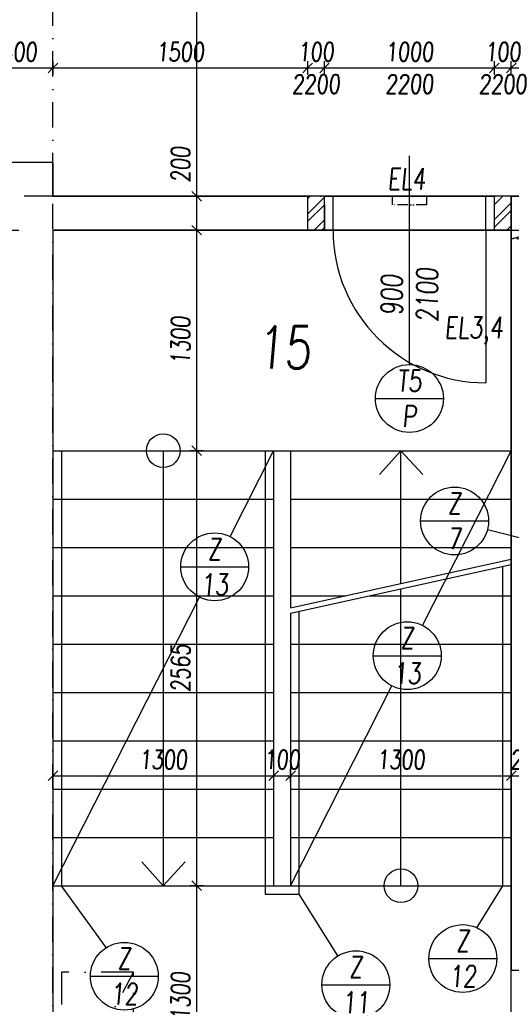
# Model space of a CAD drawing. Header units: millimetres. Extents: x 247761 to 294611, y 172579 to 236863.
# Tile 191 of 256: x 256715 to 259611, y 186491 to 192297. Entities that reach past the tile are written whole.
import ezdxf

# ---------------------------------------------------------------- set-up
doc = ezdxf.new("R2010")
doc.units = ezdxf.units.MM
for name, pattern in [('ACAD_ISO12W100', [22, 12, -3, 0.5, -3, 0.5, -3]), ('CK_Čerchovaná 50', [6, 3, -1.5, 0, -1.5]), ('ČERCHOVANÁ', [25.4, 12.7, -6.35, 0, -6.35])]:
    doc.linetypes.add(name, pattern=pattern)
for name, color, linetype in [('KOTY 50', 7, 'Continuous'), ('KOTY-DVERE', 8, 'Continuous'), ('NOVA', 240, 'Continuous'), ('NOVÁ INTERIERY', 240, 'Continuous'), ('NOVÁ TENKÁ', 240, 'Continuous'), ('OSY', 7, 'Continuous'), ('POPIS2', 2, 'Continuous'), ('PROSTUPY', 7, 'ACAD_ISO12W100'), ('TENKA', 4, 'Continuous'), ('TLUSTA', 2, 'Continuous'), ('ŠRAFA', 253, 'Continuous'), ('ŽB', 3, 'Continuous')]:
    doc.layers.add(name, color=color, linetype=linetype)
for name, color, linetype, plot in [('PLOCHY K PRONÁJMU', 200, 'Continuous', False), ('PLOCHY_MISTNOSTI', 180, 'Continuous', False), ('POMOCNA_ZU', 200, 'Continuous', False)]:
    doc.layers.add(name, color=color, linetype=linetype, plot=plot)
doc.layers.add('PROSTUPY_POPIS', color=7, linetype='ACAD_ISO12W100', true_color=0x00ff74)
doc.styles.add('CS-ROMANS', font='romans.shx', dxfattribs={"width": 0.75, "oblique": 5})
doc.dimstyles.new('A_KÓTA_50', dxfattribs={"dimtxt": 110, "dimasz": 2, "dimexe": 100, "dimexo": 1500, "dimgap": 40, "dimtad": 1, "dimrnd": 1, "dimdsep": 46, "dimtxsty": 'CS-ROMANS', "dimblk": 'KOT_CARA20', "dimcen": 45, "dimse1": 1, "dimse2": 1, "dimclrd": 256, "dimclre": 256, "dimclrt": 256, "dimadec": 0, "dimazin": 0, "dimtfac": 1, "dimtix": 1, "dimtmove": 2, "dimatfit": 3, "dimldrblk": 'OBLIQUE', "dimfxl": 0, "dimtolj": 1, "dimarcsym": 0})

# ---------------------------------------------------------------- blocks, each defined once
blk = doc.blocks.new('A$C651C2564')
at = {"layer": 'POMOCNA_ZU'}
for points in [[(0, 0), (0, -505.8)], [(0, 0), (1008.7, 0)]]:
    blk.add_lwpolyline(points, dxfattribs=at)
at = {"layer": 'PROSTUPY', "ltscale": 5}
for points in [[(2200, 150), (2000, 150), (2000, 200), (2200, 200)], [(2700, -50), (2700, 0), (2900, 0), (2900, -50)]]:
    blk.add_lwpolyline(points, close=True, dxfattribs=at)
blk.add_lwpolyline([(2700, -50), (2900, 0)], dxfattribs=at)
at = {"layer": 'PROSTUPY_POPIS', "char_height": 125, "attachment_point": 6, "style": 'CS-ROMANS'}
for s, insert in [('\\A1;EL4', (2196.1, 302.5)), ('\\A1;EL3,4', (2652.3, -592.3))]:
    blk.add_mtext(s, dxfattribs=dict(at, insert=insert))
blk = doc.blocks.new('KOT_CARA20')
for p, q in [((0, 0), (-14.1, -14.1)), ((0, 20), (0, -20)), ((0, 0), (14.1, 14.1))]:
    blk.add_line(p, q)
blk = doc.blocks.new('*D173')
at = {"layer": 'Defpoints', "color": 0, "ltscale": 5, "transparency": 16777216}
for p in [(258210.5, 187838.6), (256910.5, 187577.7), (258210.5, 187577.7)]:
    blk.add_point(p, dxfattribs=at)
at = {"layer": 'KOTY 50', "lineweight": -2, "ltscale": 5, "transparency": 16777216}
blk.add_line((256912.5, 187838.6), (258208.5, 187838.6), dxfattribs=at)
at = {"layer": 'KOTY 50', "lineweight": -2, "ltscale": 5, "transparency": 16777216, "xscale": 2, "yscale": 2, "zscale": 2, "rotation": 180}
blk.add_blockref('KOT_CARA20', (256910.5, 187838.6), dxfattribs=at)
at = {"layer": 'KOTY 50', "lineweight": -2, "ltscale": 5, "transparency": 16777216, "xscale": 2, "yscale": 2, "zscale": 2}
blk.add_blockref('KOT_CARA20', (258210.5, 187838.6), dxfattribs=at)
at = {"layer": 'KOTY 50', "ltscale": 5, "transparency": 16777216, "insert": (257560.5, 187933.6), "char_height": 110, "attachment_point": 5, "style": 'CS-ROMANS'}
blk.add_mtext('\\A1;1300', dxfattribs=at)
blk = doc.blocks.new('_OBLIQUE')
at = {"color": 0, "linetype": 'ByBlock', "ltscale": 15}
blk.add_line((-0.5, -0.5), (0.5, 0.5), dxfattribs=at)
blk = doc.blocks.new('*D174')
at = {"layer": 'Defpoints', "color": 0, "ltscale": 5, "transparency": 16777216}
for p in [(258310.5, 187993.9), (258310.5, 187838.6), (258210.5, 187577.7)]:
    blk.add_point(p, dxfattribs=at)
at = {"layer": 'KOTY 50', "lineweight": -2, "ltscale": 5, "transparency": 16777216}
for p, q in [((258208.5, 187838.6), (258206.5, 187838.6)), ((258210.5, 187838.6), (258310.5, 187838.6)), ((258312.5, 187838.6), (258314.5, 187838.6))]:
    blk.add_line(p, q, dxfattribs=at)
at = {"layer": 'KOTY 50', "lineweight": -2, "ltscale": 5, "transparency": 16777216, "xscale": 2, "yscale": 2, "zscale": 2}
blk.add_blockref('KOT_CARA20', (258210.5, 187838.6), dxfattribs=at)
at = {"layer": 'KOTY 50', "lineweight": -2, "ltscale": 5, "transparency": 16777216, "xscale": 2, "yscale": 2, "zscale": 2, "rotation": 180}
blk.add_blockref('KOT_CARA20', (258310.5, 187838.6), dxfattribs=at)
at = {"layer": 'KOTY 50', "ltscale": 5, "transparency": 16777216, "insert": (258260.5, 187933.6), "char_height": 110, "attachment_point": 5, "style": 'CS-ROMANS'}
blk.add_mtext('\\A1;100', dxfattribs=at)
blk = doc.blocks.new('*D175')
at = {"layer": 'Defpoints', "color": 0, "ltscale": 5, "transparency": 16777216}
for p in [(258310.5, 187993.9), (259610.5, 187938.7), (259610.5, 187838.6)]:
    blk.add_point(p, dxfattribs=at)
at = {"layer": 'KOTY 50', "lineweight": -2, "ltscale": 5, "transparency": 16777216}
blk.add_line((258312.5, 187838.6), (259608.5, 187838.6), dxfattribs=at)
at = {"layer": 'KOTY 50', "lineweight": -2, "ltscale": 5, "transparency": 16777216, "xscale": 2, "yscale": 2, "zscale": 2, "rotation": 180}
blk.add_blockref('KOT_CARA20', (258310.5, 187838.6), dxfattribs=at)
at = {"layer": 'KOTY 50', "lineweight": -2, "ltscale": 5, "transparency": 16777216, "xscale": 2, "yscale": 2, "zscale": 2}
blk.add_blockref('KOT_CARA20', (259610.5, 187838.6), dxfattribs=at)
at = {"layer": 'KOTY 50', "ltscale": 5, "transparency": 16777216, "insert": (258960.5, 187933.6), "char_height": 110, "attachment_point": 5, "style": 'CS-ROMANS'}
blk.add_mtext('\\A1;1300', dxfattribs=at)
blk = doc.blocks.new('*D176')
at = {"layer": 'Defpoints', "color": 0, "ltscale": 5, "transparency": 16777216}
for p in [(259610.5, 187938.7), (259810.5, 187906.2), (259810.5, 187838.6)]:
    blk.add_point(p, dxfattribs=at)
at = {"layer": 'KOTY 50', "lineweight": -2, "ltscale": 5, "transparency": 16777216}
for p, q in [((259608.5, 187838.6), (259606.5, 187838.6)), ((259610.5, 187838.6), (259810.5, 187838.6)), ((259812.5, 187838.6), (259814.5, 187838.6))]:
    blk.add_line(p, q, dxfattribs=at)
at = {"layer": 'KOTY 50', "lineweight": -2, "ltscale": 5, "transparency": 16777216, "xscale": 2, "yscale": 2, "zscale": 2}
blk.add_blockref('KOT_CARA20', (259610.5, 187838.6), dxfattribs=at)
at = {"layer": 'KOTY 50', "lineweight": -2, "ltscale": 5, "transparency": 16777216, "xscale": 2, "yscale": 2, "zscale": 2, "rotation": 180}
blk.add_blockref('KOT_CARA20', (259810.5, 187838.6), dxfattribs=at)
at = {"layer": 'KOTY 50', "ltscale": 5, "transparency": 16777216, "insert": (259710.5, 187933.6), "char_height": 110, "attachment_point": 5, "style": 'CS-ROMANS'}
blk.add_mtext('\\A1;200', dxfattribs=at)
blk = doc.blocks.new('*D189')
at = {"layer": 'Defpoints', "color": 0, "ltscale": 5, "transparency": 16777216}
for p in [(256910.5, 192012.3), (256510.5, 191455.3), (256910.5, 191455.3)]:
    blk.add_point(p, dxfattribs=at)
at = {"layer": 'KOTY 50', "lineweight": -2, "ltscale": 5, "transparency": 16777216}
blk.add_line((256512.5, 192012.3), (256908.5, 192012.3), dxfattribs=at)
at = {"layer": 'KOTY 50', "lineweight": -2, "ltscale": 5, "transparency": 16777216, "xscale": 2, "yscale": 2, "zscale": 2, "rotation": 180}
blk.add_blockref('KOT_CARA20', (256510.5, 192012.3), dxfattribs=at)
at = {"layer": 'KOTY 50', "lineweight": -2, "ltscale": 5, "transparency": 16777216, "xscale": 2, "yscale": 2, "zscale": 2}
blk.add_blockref('KOT_CARA20', (256910.5, 192012.3), dxfattribs=at)
at = {"layer": 'KOTY 50', "ltscale": 5, "transparency": 16777216, "insert": (256710.5, 192107.3), "char_height": 110, "attachment_point": 5, "style": 'CS-ROMANS'}
blk.add_mtext('\\A1;400', dxfattribs=at)
blk = doc.blocks.new('*D190')
at = {"layer": 'Defpoints', "color": 0, "ltscale": 5, "transparency": 16777216}
for p in [(258410.5, 192012.3), (256910.5, 191455.3), (258410.5, 191255.3)]:
    blk.add_point(p, dxfattribs=at)
at = {"layer": 'KOTY 50', "lineweight": -2, "ltscale": 5, "transparency": 16777216}
blk.add_line((256912.5, 192012.3), (258408.5, 192012.3), dxfattribs=at)
at = {"layer": 'KOTY 50', "lineweight": -2, "ltscale": 5, "transparency": 16777216, "xscale": 2, "yscale": 2, "zscale": 2, "rotation": 180}
blk.add_blockref('KOT_CARA20', (256910.5, 192012.3), dxfattribs=at)
at = {"layer": 'KOTY 50', "lineweight": -2, "ltscale": 5, "transparency": 16777216, "xscale": 2, "yscale": 2, "zscale": 2}
blk.add_blockref('KOT_CARA20', (258410.5, 192012.3), dxfattribs=at)
at = {"layer": 'KOTY 50', "ltscale": 5, "transparency": 16777216, "insert": (257660.5, 192107.3), "char_height": 110, "attachment_point": 5, "style": 'CS-ROMANS'}
blk.add_mtext('\\A1;1500', dxfattribs=at)
blk = doc.blocks.new('*D191')
at = {"layer": 'Defpoints', "color": 0, "ltscale": 5, "transparency": 16777216}
for p in [(258510.5, 192012.3), (258410.5, 191255.3), (258510.5, 191255.2)]:
    blk.add_point(p, dxfattribs=at)
at = {"layer": 'KOTY 50', "lineweight": -2, "ltscale": 5, "transparency": 16777216}
for p, q in [((258408.5, 192012.3), (258406.5, 192012.3)), ((258410.5, 192012.3), (258510.5, 192012.3)), ((258512.5, 192012.3), (258514.5, 192012.3))]:
    blk.add_line(p, q, dxfattribs=at)
at = {"layer": 'KOTY 50', "lineweight": -2, "ltscale": 5, "transparency": 16777216, "xscale": 2, "yscale": 2, "zscale": 2}
blk.add_blockref('KOT_CARA20', (258410.5, 192012.3), dxfattribs=at)
at = {"layer": 'KOTY 50', "lineweight": -2, "ltscale": 5, "transparency": 16777216, "xscale": 2, "yscale": 2, "zscale": 2, "rotation": 180}
blk.add_blockref('KOT_CARA20', (258510.5, 192012.3), dxfattribs=at)
at = {"layer": 'KOTY 50', "ltscale": 5, "transparency": 16777216, "char_height": 110, "attachment_point": 5, "style": 'CS-ROMANS'}
for s, insert in [('\\A1;100', (258460.5, 192107.3)), ('\\A1;2200', (258460.5, 191917.3))]:
    blk.add_mtext(s, dxfattribs=dict(at, insert=insert))
blk = doc.blocks.new('*D192')
at = {"layer": 'Defpoints', "color": 0, "ltscale": 5, "transparency": 16777216}
for p in [(259510.5, 192012.3), (258510.5, 191255.2), (259510.5, 191255.3)]:
    blk.add_point(p, dxfattribs=at)
at = {"layer": 'KOTY 50', "lineweight": -2, "ltscale": 5, "transparency": 16777216}
blk.add_line((258512.5, 192012.3), (259508.5, 192012.3), dxfattribs=at)
at = {"layer": 'KOTY 50', "lineweight": -2, "ltscale": 5, "transparency": 16777216, "xscale": 2, "yscale": 2, "zscale": 2, "rotation": 180}
blk.add_blockref('KOT_CARA20', (258510.5, 192012.3), dxfattribs=at)
at = {"layer": 'KOTY 50', "lineweight": -2, "ltscale": 5, "transparency": 16777216, "xscale": 2, "yscale": 2, "zscale": 2}
blk.add_blockref('KOT_CARA20', (259510.5, 192012.3), dxfattribs=at)
at = {"layer": 'KOTY 50', "ltscale": 5, "transparency": 16777216, "char_height": 110, "attachment_point": 5, "style": 'CS-ROMANS'}
for s, insert in [('\\A1;1000', (259010.5, 192107.3)), ('\\A1;2200', (259010.5, 191917.3))]:
    blk.add_mtext(s, dxfattribs=dict(at, insert=insert))
blk = doc.blocks.new('*D193')
at = {"layer": 'Defpoints', "color": 0, "ltscale": 5, "transparency": 16777216}
for p in [(259610.5, 192012.3), (259510.5, 191255.3), (259610.5, 191255.3)]:
    blk.add_point(p, dxfattribs=at)
at = {"layer": 'KOTY 50', "lineweight": -2, "ltscale": 5, "transparency": 16777216}
for p, q in [((259508.5, 192012.3), (259506.5, 192012.3)), ((259510.5, 192012.3), (259610.5, 192012.3)), ((259612.5, 192012.3), (259614.5, 192012.3))]:
    blk.add_line(p, q, dxfattribs=at)
at = {"layer": 'KOTY 50', "lineweight": -2, "ltscale": 5, "transparency": 16777216, "xscale": 2, "yscale": 2, "zscale": 2}
blk.add_blockref('KOT_CARA20', (259510.5, 192012.3), dxfattribs=at)
at = {"layer": 'KOTY 50', "lineweight": -2, "ltscale": 5, "transparency": 16777216, "xscale": 2, "yscale": 2, "zscale": 2, "rotation": 180}
blk.add_blockref('KOT_CARA20', (259610.5, 192012.3), dxfattribs=at)
at = {"layer": 'KOTY 50', "ltscale": 5, "transparency": 16777216, "char_height": 110, "attachment_point": 5, "style": 'CS-ROMANS'}
for s, insert in [('\\A1;100', (259560.5, 192107.3)), ('\\A1;2200', (259560.5, 191917.3))]:
    blk.add_mtext(s, dxfattribs=dict(at, insert=insert))
blk = doc.blocks.new('*D194')
at = {"layer": 'Defpoints', "color": 0, "ltscale": 5, "transparency": 16777216}
for p in [(260185.5, 192012.3), (259610.5, 191255.3), (260185.5, 191255.3)]:
    blk.add_point(p, dxfattribs=at)
at = {"layer": 'KOTY 50', "lineweight": -2, "ltscale": 5, "transparency": 16777216}
blk.add_line((259612.5, 192012.3), (260183.5, 192012.3), dxfattribs=at)
at = {"layer": 'KOTY 50', "lineweight": -2, "ltscale": 5, "transparency": 16777216, "xscale": 2, "yscale": 2, "zscale": 2, "rotation": 180}
blk.add_blockref('KOT_CARA20', (259610.5, 192012.3), dxfattribs=at)
at = {"layer": 'KOTY 50', "lineweight": -2, "ltscale": 5, "transparency": 16777216, "xscale": 2, "yscale": 2, "zscale": 2}
blk.add_blockref('KOT_CARA20', (260185.5, 192012.3), dxfattribs=at)
at = {"layer": 'KOTY 50', "ltscale": 5, "transparency": 16777216, "insert": (259898, 192107.3), "char_height": 110, "attachment_point": 5, "style": 'CS-ROMANS'}
blk.add_mtext('\\A1;575', dxfattribs=at)
blk = doc.blocks.new('*D323')
at = {"layer": 'Defpoints', "color": 0, "ltscale": 5, "transparency": 16777216}
for p in [(257757.6, 187190.3), (257956, 187190.3), (257887.3, 185890.3)]:
    blk.add_point(p, dxfattribs=at)
at = {"layer": 'KOTY 50', "lineweight": -2, "ltscale": 5, "transparency": 16777216}
blk.add_line((257757.6, 185892.3), (257757.6, 187188.3), dxfattribs=at)
at = {"layer": 'KOTY 50', "lineweight": -2, "ltscale": 5, "transparency": 16777216, "xscale": 2, "yscale": 2, "zscale": 2}
for p, rotation in [((257757.6, 187190.3), 90), ((257757.6, 185890.3), 270)]:
    blk.add_blockref('KOT_CARA20', p, dxfattribs=dict(at, rotation=rotation))
at = {"layer": 'KOTY 50', "ltscale": 5, "transparency": 16777216, "insert": (257662.6, 186540.3), "char_height": 110, "attachment_point": 5, "rotation": 90, "style": 'CS-ROMANS'}
blk.add_mtext('\\A1;1300', dxfattribs=at)
blk = doc.blocks.new('*D324')
at = {"layer": 'Defpoints', "color": 0, "ltscale": 5, "transparency": 16777216}
for p in [(257757.6, 189755.3), (257961.6, 189755.3), (257956, 187190.3)]:
    blk.add_point(p, dxfattribs=at)
at = {"layer": 'KOTY 50', "lineweight": -2, "ltscale": 5, "transparency": 16777216}
blk.add_line((257757.6, 187192.3), (257757.6, 189753.3), dxfattribs=at)
at = {"layer": 'KOTY 50', "lineweight": -2, "ltscale": 5, "transparency": 16777216, "xscale": 2, "yscale": 2, "zscale": 2}
for p, rotation in [((257757.6, 189755.3), 90), ((257757.6, 187190.3), 270)]:
    blk.add_blockref('KOT_CARA20', p, dxfattribs=dict(at, rotation=rotation))
at = {"layer": 'KOTY 50', "ltscale": 5, "transparency": 16777216, "insert": (257662.6, 188472.8), "char_height": 110, "attachment_point": 5, "rotation": 90, "style": 'CS-ROMANS'}
blk.add_mtext('\\A1;2565', dxfattribs=at)
blk = doc.blocks.new('*D325')
at = {"layer": 'Defpoints', "color": 0, "ltscale": 5, "transparency": 16777216}
for p in [(257757.6, 191055.3), (257919.2, 191055.3), (257961.6, 189755.3)]:
    blk.add_point(p, dxfattribs=at)
at = {"layer": 'KOTY 50', "lineweight": -2, "ltscale": 5, "transparency": 16777216}
blk.add_line((257757.6, 189757.3), (257757.6, 191053.3), dxfattribs=at)
at = {"layer": 'KOTY 50', "lineweight": -2, "ltscale": 5, "transparency": 16777216, "xscale": 2, "yscale": 2, "zscale": 2}
for p, rotation in [((257757.6, 191055.3), 90), ((257757.6, 189755.3), 270)]:
    blk.add_blockref('KOT_CARA20', p, dxfattribs=dict(at, rotation=rotation))
at = {"layer": 'KOTY 50', "ltscale": 5, "transparency": 16777216, "insert": (257662.6, 190405.3), "char_height": 110, "attachment_point": 5, "rotation": 90, "style": 'CS-ROMANS'}
blk.add_mtext('\\A1;1300', dxfattribs=at)
blk = doc.blocks.new('*D326')
at = {"layer": 'Defpoints', "color": 0, "ltscale": 5, "transparency": 16777216}
for p in [(257757.6, 191255.3), (257972.6, 191255.3), (257919.2, 191055.3)]:
    blk.add_point(p, dxfattribs=at)
at = {"layer": 'KOTY 50', "lineweight": -2, "ltscale": 5, "transparency": 16777216}
blk.add_line((257757.6, 191057.3), (257757.6, 191253.3), dxfattribs=at)
at = {"layer": 'KOTY 50', "lineweight": -2, "ltscale": 5, "transparency": 16777216, "xscale": 2, "yscale": 2, "zscale": 2}
for p, rotation in [((257757.6, 191255.3), 90), ((257757.6, 191055.3), 270)]:
    blk.add_blockref('KOT_CARA20', p, dxfattribs=dict(at, rotation=rotation))
at = {"layer": 'KOTY 50', "ltscale": 5, "transparency": 16777216, "insert": (257662.6, 191441.6), "char_height": 110, "attachment_point": 5, "rotation": 90, "style": 'CS-ROMANS'}
blk.add_mtext('\\A1;200', dxfattribs=at)
blk = doc.blocks.new('*D327')
at = {"layer": 'Defpoints', "color": 0, "ltscale": 5, "transparency": 16777216}
for p in [(257757.6, 193155.3), (258076.4, 193155.3), (257972.6, 191255.3)]:
    blk.add_point(p, dxfattribs=at)
at = {"layer": 'KOTY 50', "lineweight": -2, "ltscale": 5, "transparency": 16777216}
blk.add_line((257757.6, 191257.3), (257757.6, 193153.3), dxfattribs=at)
at = {"layer": 'KOTY 50', "lineweight": -2, "ltscale": 5, "transparency": 16777216, "xscale": 2, "yscale": 2, "zscale": 2}
for p, rotation in [((257757.6, 193155.3), 90), ((257757.6, 191255.3), 270)]:
    blk.add_blockref('KOT_CARA20', p, dxfattribs=dict(at, rotation=rotation))
at = {"layer": 'KOTY 50', "ltscale": 5, "transparency": 16777216, "insert": (257662.6, 192532.1), "char_height": 110, "attachment_point": 5, "rotation": 90, "style": 'CS-ROMANS'}
blk.add_mtext('\\A1;1900', dxfattribs=at)

msp = doc.modelspace()

# ---------------------------------------------------------------- hatches: boundary and pattern name
at = {"layer": 'ŠRAFA'}
h = msp.add_hatch(dxfattribs=at)
h.set_pattern_fill('ANSI32', color=256, scale=10)
h.set_pattern_definition([(45, (51499.52, 3e-08), (-67.35192, 67.35192), []), (45, (51544.42, 3e-08), (-67.35192, 67.35192), [])])
h.paths.add_polyline_path([(258410.517, 191055.283), (258510.517, 191055.283), (258510.517, 191255.259), (258410.517, 191255.259)])
h = msp.add_hatch(dxfattribs=at)
h.set_pattern_fill('ANSI32', color=256, scale=10)
h.set_pattern_definition([(45, (52499.52, 3e-08), (-67.35192, 67.35192), []), (45, (52544.42, 3e-08), (-67.35192, 67.35192), [])])
h.paths.add_polyline_path([(259510.517, 191055.283), (259610.517, 191055.283), (259610.517, 191255.259), (259510.517, 191255.259)])

# ---------------------------------------------------------------- linework, layer by layer
at = {"layer": 'KOTY-DVERE'}
for p, q in [((259010.517, 190263.004), (259010.517, 191493.928)), ((258810.517, 190063.004), (259210.517, 190063.004)), ((257953.962, 189249.054), (258210.517, 189755.259)), ((259088.267, 188724.818), (259610.517, 189755.259)), ((259076.588, 189340.854), (259476.588, 189340.854)), ((257663.547, 189070.659), (258063.547, 189070.659)), ((256910.517, 187190.259), (257773.132, 188892.263)), ((258797.852, 188546.422), (259197.852, 188546.422)), ((258310.517, 187190.259), (258907.436, 188368.026)), ((257225.285, 186825.79), (256960.517, 187190.259)), ((259408.347, 186942.318), (259560.517, 187190.259)), ((258588.814, 186775.79), (258360.517, 187140.259)), ((259124.966, 186760.527), (259524.966, 186760.527)), ((257131.453, 186656.296), (257531.453, 186656.296)), ((258494.982, 186606.296), (258894.982, 186606.296))]:
    msp.add_line(p, q, dxfattribs=at)
at = {"layer": 'KOTY-DVERE', "ltscale": 5}
msp.add_line((259470.383, 189291.425), (260435.517, 189045.259), dxfattribs=at)
at = {"layer": 'KOTY-DVERE'}
for centre in [(259010.517, 190063.004), (259276.588, 189340.854), (257863.547, 189070.659), (258997.852, 188546.422), (259324.966, 186760.527), (257331.453, 186656.296), (258694.982, 186606.296)]:
    msp.add_circle(centre, 200, dxfattribs=at)
at = {"layer": 'NOVA'}
msp.add_line((259460.517, 191055.308), (259460.517, 190155.308), dxfattribs=at)
for points in [[(258410.517, 191055.283), (258510.517, 191055.283), (258510.517, 191255.259), (258410.517, 191255.259)], [(259510.517, 191055.283), (259610.517, 191055.283), (259610.517, 191255.259), (259510.517, 191255.259)]]:
    msp.add_lwpolyline(points, close=True, dxfattribs=at)
for points in [[(258560.517, 191055.308), (258560.517, 191255.259)], [(259460.517, 191055.308), (259460.517, 191255.259)], [(258510.517, 191205.308), (258510.517, 191055.308)], [(259510.517, 191205.308), (259510.517, 191055.308)], [(259610.517, 191205.308), (259610.517, 191055.308)]]:
    msp.add_lwpolyline(points, dxfattribs=at)
msp.add_arc((259460.517, 191055.308), 900, 180, 270, dxfattribs=at)
at = {"layer": 'NOVÁ INTERIERY', "linetype": 'ČERCHOVANÁ', "ltscale": 15}
msp.add_line((256960.517, 185890.259), (257385.517, 186680.259), dxfattribs=at)
msp.add_lwpolyline([(256960.517, 185890.259), (257385.517, 185890.259), (257385.517, 186680.259), (256960.517, 186680.259)], close=True, dxfattribs=at)
at = {"layer": 'NOVÁ TENKÁ', "ltscale": 5}
for p, q in [((258510.517, 191255.234), (259510.517, 191255.234)), ((258510.517, 191055.283), (259510.517, 191055.283))]:
    msp.add_line(p, q, dxfattribs=at)
at = {"layer": 'OSY', "linetype": 'ČERCHOVANÁ', "ltscale": 25}
msp.add_line((276747.073, 191255.259), (249108.101, 191255.259), dxfattribs=at)
msp.add_line((276747.073, 191255.259), (249108.101, 191255.259), dxfattribs=at)
at = {"layer": 'PLOCHY K PRONÁJMU', "ltscale": 5}
msp.add_lwpolyline([(269110.517, 191255.259), (263210.517, 191255.259), (263210.517, 191455.259), (262810.517, 191455.259), (262810.517, 191055.259), (263010.517, 191055.259), (263010.517, 187170.259), (259810.517, 187170.259), (259810.517, 191055.259), (260185.517, 191055.259), (261085.517, 191055.259), (261860.517, 191055.259), (261860.517, 191255.259), (261085.517, 191255.259), (261085.517, 191055.259), (260185.517, 191055.259), (260185.517, 191255.259), (256910.517, 191255.259), (256910.517, 191455.259), (256510.517, 191455.259)], dxfattribs=at)
at = {"layer": 'PLOCHY_MISTNOSTI', "ltscale": 5}
for points in [[(254873.017, 193155.259), (271148.017, 193155.259), (271148.017, 191292.759), (269510.517, 191292.759), (269510.517, 191455.259), (269110.517, 191455.259), (269110.517, 191255.259), (263210.517, 191255.259), (263210.517, 191455.259), (262810.517, 191455.259), (262810.517, 191255.259), (256910.517, 191255.259), (256910.517, 191455.259), (256510.517, 191455.259), (256510.517, 191292.758), (254873.017, 191292.758), (254873.017, 193155.259)], [(256910.517, 185890.259), (259610.517, 185890.259), (259610.517, 191055.308), (256910.517, 191055.308)]]:
    msp.add_lwpolyline(points, close=True, dxfattribs=at)
at = {"layer": 'TENKA', "linetype": 'CK_Čerchovaná 50', "ltscale": 50}
msp.add_line((256910.517, 174855.259), (256910.517, 198055.259), dxfattribs=at)
at = {"layer": 'TENKA'}
for p, q in [((256910.517, 189755.259), (258310.517, 189755.259)), ((256960.517, 189755.259), (256960.517, 187190.259)), ((257560.517, 189755.259), (257560.517, 187190.259)), ((258210.517, 189755.259), (258210.517, 187190.259)), ((258310.517, 189755.259), (258310.517, 188828.254)), ((258310.517, 189755.259), (259610.517, 189755.259)), ((258960.517, 188971.635), (258960.517, 189755.259)), ((256910.517, 189470.259), (258210.517, 189470.259)), ((258310.517, 189470.259), (259610.517, 189470.259)), ((256910.517, 189185.259), (258210.517, 189185.259)), ((258310.517, 189185.259), (259610.517, 189185.259)), ((259560.517, 187190.259), (259560.517, 189073.266)), ((259560.517, 187190.259), (259560.517, 189073.266)), ((258960.517, 187190.259), (258960.517, 188940.914)), ((256910.517, 188900.259), (258210.517, 188900.259)), ((258310.517, 188900.259), (258636.94, 188900.259)), ((258776.211, 188900.259), (259610.517, 188900.259)), ((258310.517, 188797.533), (258310.517, 187190.259)), ((256910.517, 188615.259), (258210.517, 188615.259)), ((258310.517, 188615.259), (259610.517, 188615.259)), ((256910.517, 188330.259), (258210.517, 188330.259)), ((258310.517, 188330.259), (259610.517, 188330.259)), ((256910.517, 188045.259), (258210.517, 188045.259)), ((258310.517, 188045.259), (259610.517, 188045.259)), ((256910.517, 187760.259), (258210.517, 187760.259)), ((258310.517, 187760.259), (259610.517, 187760.259)), ((256910.517, 187475.259), (258210.517, 187475.259)), ((258310.517, 187475.259), (259610.517, 187475.259)), ((256910.517, 187190.259), (259610.517, 187190.259)), ((256910.517, 187190.259), (258210.517, 187190.259)), ((258310.517, 187190.259), (259610.517, 187190.259))]:
    msp.add_line(p, q, dxfattribs=at)
at = {"layer": 'TENKA', "ltscale": 5}
for p, q in [((258310.517, 188828.254), (259610.517, 189115.017)), ((258310.517, 188797.533), (259610.517, 189084.295))]:
    msp.add_line(p, q, dxfattribs=at)
at = {"layer": 'TENKA'}
for points in [[(258160.517, 189755.259), (258160.517, 187140.259), (258360.517, 187140.259), (258360.517, 188808.562)], [(258834.099, 189615.259), (258960.517, 189755.259), (259089.106, 189615.259)], [(257434.099, 187330.259), (257560.517, 187190.259), (257689.106, 187330.259)]]:
    msp.add_lwpolyline(points, dxfattribs=at)
for centre in [(257560.517, 189755.259), (258960.517, 187190.259)]:
    msp.add_circle(centre, 99.364, dxfattribs=at)
at = {"layer": 'TLUSTA'}
msp.add_lwpolyline([(259610.517, 186490.259), (259610.517, 186690.259)], dxfattribs=at)
at = {"layer": 'ŽB'}
for p, q in [((256910.517, 191455.259), (256910.517, 191255.259)), ((256910.517, 191255.259), (256910.517, 191455.259)), ((256910.517, 191255.259), (258410.517, 191255.259)), ((258410.517, 191255.259), (258410.517, 191055.259)), ((258410.517, 191255.259), (258410.517, 191055.259)), ((258410.517, 191255.259), (258410.517, 191055.259)), ((258410.517, 191255.259), (258410.517, 191055.259)), ((259610.517, 191255.259), (259610.517, 186690.259)), ((259610.517, 191255.259), (260185.517, 191255.259)), ((256910.517, 191055.259), (256910.517, 185890.259)), ((256910.517, 191055.259), (258410.517, 191055.259)), ((259810.517, 186690.259), (259610.517, 186690.259))]:
    msp.add_line(p, q, dxfattribs=at)
for points in [[(256910.517, 191455.259), (256510.517, 191455.259), (256510.517, 191055.259), (256710.517, 191055.259)], [(256910.517, 191255.259), (256910.517, 191455.259)], [(258410.517, 191255.259), (258410.517, 191055.259)], [(258410.517, 191255.259), (258410.517, 191055.259)]]:
    msp.add_lwpolyline(points, dxfattribs=at)

# ---------------------------------------------------------------- block references
at = {"layer": 'POMOCNA_ZU'}
msp.add_blockref('A$C651C2564', (256910.517, 191055.259), dxfattribs=at)

# ---------------------------------------------------------------- texts
at = {"layer": 'KOTY-DVERE', "insert": (259010.517, 190672.62), "char_height": 125, "attachment_point": 5, "rotation": 90, "style": 'CS-ROMANS'}
msp.add_mtext('\\A1;900\\P2100', dxfattribs=at)
at = {"layer": 'KOTY-DVERE', "char_height": 125, "attachment_point": 5, "style": 'CS-ROMANS'}
for s, width, insert in [('T5\\PP', 125, (259010.517, 190063.004)), ('Z\\P7', 141.62944, (259276.588, 189340.854)), ('Z\\P13', 125, (257863.547, 189070.659)), ('Z\\P13', 125, (258997.852, 188546.422)), ('Z\\P12', 125, (259324.966, 186760.527)), ('Z\\P12', 125, (257331.453, 186656.296)), ('Z\\P11', 125, (258694.982, 186606.296))]:
    msp.add_mtext_dynamic_manual_height_columns(s, width=width, gutter_width=12.5, heights=[0], dxfattribs=dict(at, insert=insert))
at = {"layer": 'POPIS2', "ltscale": 15, "style": 'CS-ROMANS', "oblique": 5, "width": 0.75}
msp.add_text('15', height=250, dxfattribs=at).set_placement((258109.419, 190238.994))

# ---------------------------------------------------------------- dimensions: what is measured, and where the dimension line sits
at = {"layer": 'KOTY 50', "ltscale": 5}
for base, p1, p2, picture, middle in [((257757.607, 193155.321), (257972.63, 191255.259), (258076.351, 193155.321), '*D327', (257662.607, 192532.054)), ((257757.607, 191255.259), (257919.216, 191055.259), (257972.63, 191255.259), '*D326', (257662.607, 191441.602))]:
    dim = msp.add_linear_dim(base=base, p1=p1, p2=p2, angle=90, dimstyle='A_KÓTA_50', dxfattribs=at)
    dim.commit()
    dim.dimension.update_dxf_attribs({"geometry": picture, "text_midpoint": middle, "dimtype": 128})
for base, p1, p2, picture, middle in [((256910.517, 192012.3), (256510.517, 191455.259), (256910.517, 191455.259), '*D189', (256710.517, 192107.3)), ((258410.517, 192012.3), (256910.517, 191455.259), (258410.517, 191255.259), '*D190', (257660.517, 192107.3)), ((260185.517, 192012.3), (259610.517, 191255.259), (260185.517, 191255.259), '*D194', (259898.017, 192107.3)), ((258210.517, 187838.606), (256910.517, 187577.686), (258210.517, 187577.686), '*D173', (257560.517, 187933.606)), ((258310.517, 187838.606), (258210.517, 187577.686), (258310.517, 187993.896), '*D174', (258260.517, 187933.606)), ((259610.517, 187838.606), (258310.517, 187993.896), (259610.517, 187938.732), '*D175', (258960.517, 187933.606)), ((259810.517, 187838.606), (259610.517, 187938.732), (259810.517, 187906.189), '*D176', (259710.517, 187933.606))]:
    dim = msp.add_linear_dim(base=base, p1=p1, p2=p2, dimstyle='A_KÓTA_50', dxfattribs=at)
    dim.commit()
    dim.dimension.update_dxf_attribs({"geometry": picture, "text_midpoint": middle})
for base, p1, p2, picture, middle in [((258510.517, 192012.3), (258410.517, 191255.259), (258510.517, 191255.234), '*D191', (258460.517, 192012.3)), ((259510.517, 192012.3), (258510.517, 191255.234), (259510.517, 191255.259), '*D192', (259010.517, 192012.3)), ((259610.517, 192012.3), (259510.517, 191255.259), (259610.517, 191255.259), '*D193', (259560.517, 192012.3))]:
    dim = msp.add_linear_dim(base=base, p1=p1, p2=p2, text='<>\\X2200', dimstyle='A_KÓTA_50', dxfattribs=at)
    dim.commit()
    dim.dimension.update_dxf_attribs({"geometry": picture, "text_midpoint": middle})
for base, p1, p2, picture, middle in [((257757.607, 191055.259), (257961.592, 189755.259), (257919.216, 191055.259), '*D325', (257662.607, 190405.259)), ((257757.607, 189755.259), (257956.009, 187190.259), (257961.592, 189755.259), '*D324', (257662.607, 188472.759)), ((257757.607, 187190.259), (257887.285, 185890.259), (257956.009, 187190.259), '*D323', (257662.607, 186540.259))]:
    dim = msp.add_linear_dim(base=base, p1=p1, p2=p2, angle=90, dimstyle='A_KÓTA_50', dxfattribs=at)
    dim.commit()
    dim.dimension.update_dxf_attribs({"geometry": picture, "text_midpoint": middle})

doc.saveas('drawing.dxf')
